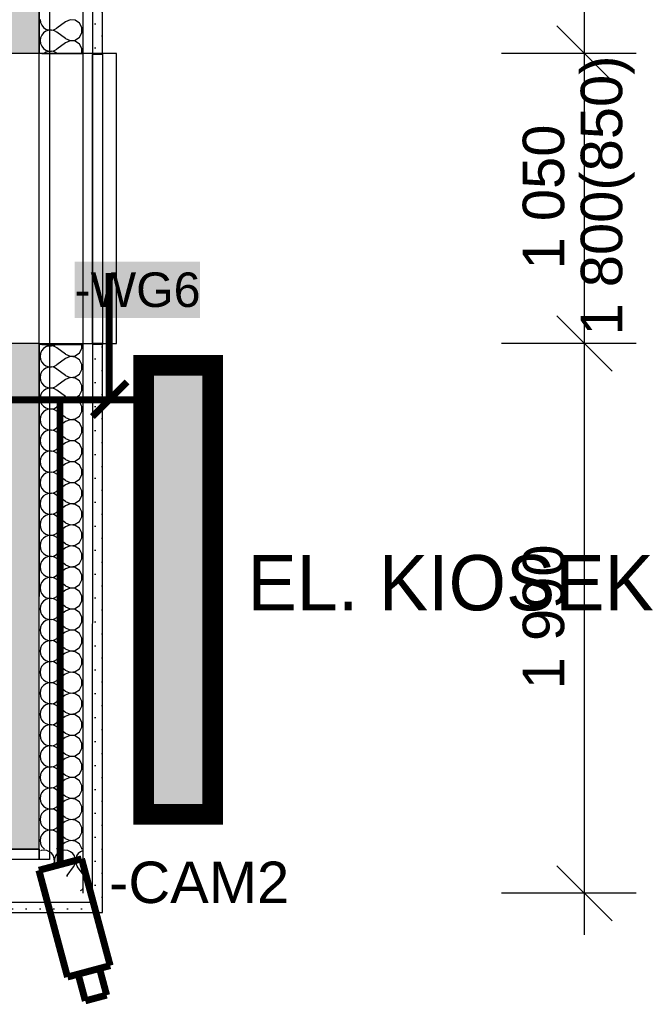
# Model space of a CAD drawing. Extents: x -12025 to 39812, y -28775 to 12.
# Tile 70 of 90: x 31927 to 34158, y -21563 to -17999. Entities that reach past the tile are written whole.
import ezdxf

# ---------------------------------------------------------------- set-up
doc = ezdxf.new("R2010")
doc.units = 0
doc.header["$MEASUREMENT"] = 0
doc.linetypes.add('Telekomunikacni vodic', pattern=[9.25, 3, -0.75, 3, -0.75, 0.125, -0.75, 0.125, -0.75])
for name, color, linetype in [('0 (Pozadí)', 254, 'Continuous'), ('OÚ Dukovany internet + tv + data', 192, 'Continuous'), ('OÚ Dukovany půdorys kóty 1NP', 7, 'Continuous'), ('OÚ Dukovany půdorys podklad 1NP', 7, 'Continuous'), ('OÚ Dukovany zásuvky', 92, 'Continuous'), ('Zakladni', 7, 'Continuous')]:
    doc.layers.add(name, color=color, linetype=linetype)
doc.styles.add('Arial', font='txt')
doc.styles.add('Arial_B', font='txt')
pattern_1 = [(0, (0, 0), (0, 86.60254), [0, -50]), (0, (25, 43.3), (0, 86.60254), [0, -50])]

# ---------------------------------------------------------------- blocks, each defined once
blk = doc.blocks.new('Videokamera (3)')
at = {"color": 0, "linetype": 'Continuous', "const_width": 25}
for points in [[(25.5, 213.9), (-129, 172.5)], [(129, -172.5), (25.5, 213.9)], [(-129, 172.5), (-25.5, -213.9)], [(-25.5, -213.9), (129, -172.5)], [(116.3, -279.4), (90.4, -182.8)], [(13.1, -203.5), (39, -300.1)], [(116.3, -279.4), (39, -300.1)]]:
    blk.add_lwpolyline(points, dxfattribs=at)
at = {"color": 0, "linetype": 'Continuous', "style": 'Arial'}
blk.add_text('-CAM2', height=150, dxfattribs=at).set_placement((125, 53.9))
blk = doc.blocks.new('(61)')
at = {"color": 7, "linetype": 'Continuous', "const_width": 75}
blk.add_lwpolyline([(0, 0), (250, 0), (250, -1625), (0, -1625)], close=True, dxfattribs=at)
at = {"layer": '0 (Pozadí)', "linetype": 'Continuous'}
blk.add_solid([(0, 0), (250, 0), (0, -1625), (250, -1625)], dxfattribs=at)
at = {"color": 7, "linetype": 'Continuous', "style": 'Arial'}
blk.add_text('EL. KIOSEK', height=200, dxfattribs=at).set_placement((375, -886.5))
blk = doc.blocks.new('(105)')
at = {"color": 7, "linetype": 'Continuous', "const_width": 25}
for points in [[(0, 0), (0, 460)], [(-60, -60), (65, 65)]]:
    blk.add_lwpolyline(points, dxfattribs=at)
at = {"layer": '0 (Pozadí)', "linetype": 'Continuous'}
blk.add_solid([(-125, 500), (329.3, 500), (-125, 296.5), (329.3, 296.5)], dxfattribs=at)
at = {"color": 7, "linetype": 'Continuous', "style": 'Arial_B'}
blk.add_text('-WG6', height=125, dxfattribs=at).set_placement((-125, 336.5))

msp = doc.modelspace()

# ---------------------------------------------------------------- hatches: boundary and pattern name
at = {"layer": 'OÚ Dukovany půdorys podklad 1NP', "linetype": 'Continuous'}
h = msp.add_hatch(dxfattribs=at)
h.set_pattern_fill('OMÍTKA_01', color=21, style=0, pattern_type=2)
h.set_pattern_definition(pattern_1)
edge = h.paths.add_edge_path()
edge.add_spline(control_points=[(32189.9, -16245.6), (32189.9, -16245.6), (32189.7, -18121.1), (32189.7, -18121.1)], knot_values=[0, 0, 0, 0, 1, 1, 1, 1], degree=3, periodic=0)
edge.add_spline(control_points=[(32189.7, -18121.1), (32189.7, -18121.1), (32226.2, -18121.1), (32226.2, -18121.1)], knot_values=[0, 0, 0, 0, 1, 1, 1, 1], degree=3, periodic=0)
edge.add_spline(control_points=[(32226.2, -18121.1), (32226.2, -18121.1), (32226.5, -16245.6), (32226.5, -16245.6)], knot_values=[0, 0, 0, 0, 1, 1, 1, 1], degree=3, periodic=0)
edge.add_spline(control_points=[(32226.5, -16245.6), (32226.5, -16245.6), (32189.9, -16245.6), (32189.9, -16245.6)], knot_values=[0, 0, 0, 0, 1, 1, 1, 1], degree=3, periodic=0)
edge.add_spline(control_points=[(32189.9, -16245.6), (32189.9, -16245.6), (32189.9, -16245.6), (32189.9, -16245.6)], knot_values=[0, 0, 0, 0, 1, 1, 1, 1], degree=3, periodic=0)
h = msp.add_hatch(dxfattribs=at)
h.set_pattern_fill('OMÍTKA_01', color=21, style=0, pattern_type=2)
h.set_pattern_definition(pattern_1)
edge = h.paths.add_edge_path()
edge.add_spline(control_points=[(32189.2, -21193.8), (32189.2, -21193.8), (32225.8, -21193.8), (32225.8, -21193.8)], knot_values=[0, 0, 0, 0, 1, 1, 1, 1], degree=3, periodic=0)
edge.add_spline(control_points=[(32225.8, -21193.8), (32225.8, -21193.8), (32226.1, -19174.5), (32226.1, -19174.5)], knot_values=[0, 0, 0, 0, 1, 1, 1, 1], degree=3, periodic=0)
edge.add_spline(control_points=[(32226.1, -19174.5), (32226.1, -19174.5), (32189.5, -19174.5), (32189.5, -19174.5)], knot_values=[0, 0, 0, 0, 1, 1, 1, 1], degree=3, periodic=0)
edge.add_spline(control_points=[(32189.5, -19174.5), (32189.5, -19174.5), (32189.2, -21193.8), (32189.2, -21193.8)], knot_values=[0, 0, 0, 0, 1, 1, 1, 1], degree=3, periodic=0)
edge.add_spline(control_points=[(32189.2, -21193.8), (32189.2, -21193.8), (32189.2, -21193.8), (32189.2, -21193.8)], knot_values=[0, 0, 0, 0, 1, 1, 1, 1], degree=3, periodic=0)
h = msp.add_hatch(dxfattribs=at)
h.set_pattern_fill('OMÍTKA_01', color=21, style=0, pattern_type=2)
h.set_pattern_definition(pattern_1)
edge = h.paths.add_edge_path()
edge.add_spline(control_points=[(30605.9, -21193.5), (30605.9, -21193.5), (30605.9, -21230.1), (30605.9, -21230.1)], knot_values=[0, 0, 0, 0, 1, 1, 1, 1], degree=3, periodic=0)
edge.add_spline(control_points=[(30605.9, -21230.1), (30605.9, -21230.1), (32189.2, -21230.3), (32189.2, -21230.3)], knot_values=[0, 0, 0, 0, 1, 1, 1, 1], degree=3, periodic=0)
edge.add_spline(control_points=[(32189.2, -21230.3), (32189.2, -21230.3), (32189.2, -21193.8), (32189.2, -21193.8)], knot_values=[0, 0, 0, 0, 1, 1, 1, 1], degree=3, periodic=0)
edge.add_spline(control_points=[(32189.2, -21193.8), (32189.2, -21193.8), (30605.9, -21193.5), (30605.9, -21193.5)], knot_values=[0, 0, 0, 0, 1, 1, 1, 1], degree=3, periodic=0)
edge.add_spline(control_points=[(30605.9, -21193.5), (30605.9, -21193.5), (30605.9, -21193.5), (30605.9, -21193.5)], knot_values=[0, 0, 0, 0, 1, 1, 1, 1], degree=3, periodic=0)
h = msp.add_hatch(dxfattribs=at)
h.set_pattern_fill('OMÍTKA_01', color=21, style=0, pattern_type=2)
h.set_pattern_definition(pattern_1)
edge = h.paths.add_edge_path()
edge.add_spline(control_points=[(32189.2, -21193.8), (32189.2, -21193.8), (32225.8, -21230.3), (32225.8, -21230.3)], knot_values=[0, 0, 0, 0, 1, 1, 1, 1], degree=3, periodic=0)
edge.add_spline(control_points=[(32225.8, -21230.3), (32225.8, -21230.3), (32225.8, -21193.8), (32225.8, -21193.8)], knot_values=[0, 0, 0, 0, 1, 1, 1, 1], degree=3, periodic=0)
edge.add_spline(control_points=[(32225.8, -21193.8), (32225.8, -21193.8), (32189.2, -21193.8), (32189.2, -21193.8)], knot_values=[0, 0, 0, 0, 1, 1, 1, 1], degree=3, periodic=0)
edge.add_spline(control_points=[(32189.2, -21193.8), (32189.2, -21193.8), (32189.2, -21193.8), (32189.2, -21193.8)], knot_values=[0, 0, 0, 0, 1, 1, 1, 1], degree=3, periodic=0)
h = msp.add_hatch(dxfattribs=at)
h.set_pattern_fill('OMÍTKA_01', color=21, style=0, pattern_type=2)
h.set_pattern_definition(pattern_1)
edge = h.paths.add_edge_path()
edge.add_spline(control_points=[(32189.2, -21230.3), (32189.2, -21230.3), (32225.8, -21230.3), (32225.8, -21230.3)], knot_values=[0, 0, 0, 0, 1, 1, 1, 1], degree=3, periodic=0)
edge.add_spline(control_points=[(32225.8, -21230.3), (32225.8, -21230.3), (32189.2, -21193.8), (32189.2, -21193.8)], knot_values=[0, 0, 0, 0, 1, 1, 1, 1], degree=3, periodic=0)
edge.add_spline(control_points=[(32189.2, -21193.8), (32189.2, -21193.8), (32189.2, -21230.3), (32189.2, -21230.3)], knot_values=[0, 0, 0, 0, 1, 1, 1, 1], degree=3, periodic=0)
edge.add_spline(control_points=[(32189.2, -21230.3), (32189.2, -21230.3), (32189.2, -21230.3), (32189.2, -21230.3)], knot_values=[0, 0, 0, 0, 1, 1, 1, 1], degree=3, periodic=0)

# ---------------------------------------------------------------- linework, layer by layer
at = {"layer": 'OÚ Dukovany internet + tv + data', "linetype": 'Telekomunikacni vodic', "ltscale": 100, "const_width": 25}
for points in [[(32073.2, -21056.8), (32072.3, -19375), (31375, -19375), (31375, -20375), (16750, -20375), (16750, -20250), (16822.2, -20250)], [(30697.2, -20125), (31375, -20125), (31375, -19375), (32375, -19375)]]:
    msp.add_lwpolyline(points, dxfattribs=at)
at = {"layer": 'OÚ Dukovany půdorys kóty 1NP', "color": 1, "linetype": 'Continuous'}
for p, q in [((33970.5, -18121.1), (33970.5, -16245.6)), ((33870.5, -18021.1), (34070.5, -18221.1)), ((33870.5, -18021.1), (34070.5, -18221.1)), ((34158, -18121.1), (33670.5, -18121.1)), ((34158, -18121.1), (33670.5, -18121.1)), ((33970.5, -19171.1), (33970.5, -18121.1)), ((33870.5, -19071.1), (34070.5, -19271.1)), ((33870.5, -19071.1), (34070.5, -19271.1)), ((34158, -19171.1), (33670.5, -19171.1)), ((34158, -19171.1), (33670.5, -19171.1)), ((33970.5, -21160.8), (33970.5, -19171.1)), ((33870.5, -21060.8), (34070.5, -21260.8)), ((34158, -21160.8), (33670.5, -21160.8)), ((33970.5, -21310.8), (33970.5, -21160.8))]:
    msp.add_line(p, q, dxfattribs=at)
at = {"layer": 'OÚ Dukovany půdorys podklad 1NP', "color": 8, "linetype": 'Continuous'}
for p, q in [((31997.2, -21038.3), (31997.2, -11920.5)), ((32034.5, -11920.5), (32034.5, -21038.3)), ((32034.5, -21038.3), (31997.2, -21038.3))]:
    msp.add_line(p, q, dxfattribs=at)
at = {"layer": 'OÚ Dukovany půdorys podklad 1NP', "color": 1, "linetype": 'Continuous'}
for p, q in [((31997, -16245.6), (31996.7, -18121.1)), ((32156.7, -18121.1), (32157, -16245.6)), ((32189.9, -16245.6), (32189.7, -18121.1)), ((32226.2, -18121.1), (32226.5, -16245.6)), ((31997.2, -18121.1), (31997.2, -17200.6)), ((31997.2, -18121.1), (31127.2, -18121.1)), ((31997.2, -18121.1), (31747.2, -18121.1)), ((31996.5, -19174.5), (31996.7, -18121.1)), ((32006.7, -18121.1), (31996.7, -18121.1)), ((32006.7, -18121.1), (31996.7, -18121.1)), ((32277.2, -18121.1), (31997.2, -18121.1)), ((31997.2, -19171.1), (31997.2, -18121.1)), ((32006.7, -18121.1), (32156.7, -18121.1)), ((32006.7, -18121.1), (32156.7, -18121.1)), ((32156.5, -19174.5), (32156.7, -18121.1)), ((32189.7, -18121.1), (32189.5, -19174.5)), ((32226.2, -18121.1), (32189.7, -18121.1)), ((32226.2, -18121.1), (32189.7, -18121.1)), ((32226.8, -18125), (32190.2, -18125)), ((32226.8, -18125), (32190.2, -18125)), ((32190.2, -19171.1), (32190.2, -18125)), ((32226.2, -18121.1), (32226.1, -19174.5)), ((32226.8, -19171.1), (32226.8, -18125)), ((32277.2, -19171.1), (32277.2, -18121.1)), ((31997.2, -19171.1), (31747.2, -19171.1)), ((31996.5, -19174.5), (31996.3, -21000.8)), ((32006.5, -19174.5), (31996.5, -19174.5)), ((32006.5, -19174.5), (31996.5, -19174.5)), ((31997.2, -19171.1), (32277.2, -19171.1)), ((32006.5, -19174.5), (32156.5, -19174.5)), ((32006.5, -19174.5), (32156.5, -19174.5)), ((32156.3, -21000.8), (32156.5, -19174.5)), ((32189.5, -19174.5), (32189.2, -21193.8)), ((32226.1, -19174.5), (32189.5, -19174.5)), ((32226.1, -19174.5), (32189.5, -19174.5)), ((32226.8, -19171.1), (32190.2, -19171.1)), ((32226.8, -19171.1), (32190.2, -19171.1)), ((32225.8, -21193.8), (32226.1, -19174.5)), ((32156.3, -21160.8), (32156.3, -21000.8)), ((32189.2, -21193.8), (30605.9, -21193.5)), ((32225.8, -21230.3), (32225.8, -21193.8)), ((30605.9, -21230.1), (32225.8, -21230.3))]:
    msp.add_line(p, q, dxfattribs=at)
at = {"layer": 'OÚ Dukovany půdorys podklad 1NP', "color": 21, "linetype": 'Continuous'}
for p, q in [((32000.5, -17998.4), (32002, -18008.8)), ((32002, -18008.8), (32006.2, -18018.4)), ((32006.2, -18018.4), (32012.9, -18026.5)), ((32012.9, -18026.5), (32021.6, -18032.4)), ((32021.6, -18032.4), (32031.5, -18035.8)), ((32042, -18036.3), (32052.3, -18033.9)), ((32052.3, -18033.9), (32061.5, -18028.8)), ((32091.9, -18006), (32061.5, -18028.8)), ((32109.1, -17998.8), (32091.9, -18006)), ((32127.5, -18000.6), (32109.1, -17998.8)), ((32143, -18010.8), (32127.5, -18000.6)), ((32151.8, -18027.2), (32143, -18010.8)), ((32151.7, -18045.8), (32151.8, -18027.2)), ((32002, -18064.1), (32000.5, -18074.5)), ((32006.2, -18054.5), (32002, -18064.1)), ((32012.9, -18046.4), (32006.2, -18054.5)), ((32021.6, -18040.5), (32012.9, -18046.4)), ((32031.5, -18037.1), (32021.6, -18040.5)), ((32031.5, -18035.8), (32042, -18036.3)), ((32042, -18036.6), (32031.5, -18037.1)), ((32052.3, -18039), (32042, -18036.6)), ((32061.5, -18044.1), (32052.3, -18039)), ((32091.9, -18066.9), (32061.5, -18044.1)), ((32091.9, -18066.9), (32109, -18074.1)), ((32127.5, -18072.4), (32143, -18062.1)), ((32143, -18062.1), (32151.7, -18045.8)), ((32000.5, -18074.5), (32002, -18085)), ((32002, -18085), (32006.2, -18094.6)), ((32006.2, -18094.6), (32012.9, -18102.7)), ((32012.9, -18102.7), (32021.6, -18108.6)), ((32052.3, -18110.1), (32061.5, -18105)), ((32091.9, -18082.2), (32061.5, -18105)), ((32109, -18075), (32091.9, -18082.2)), ((32109, -18074.1), (32127.5, -18072.4)), ((32127.5, -18076.8), (32109, -18075)), ((32143, -18087), (32127.5, -18076.8)), ((32151.7, -18103.4), (32143, -18087)), ((32151.7, -18121.1), (32151.7, -18103.4)), ((32021.6, -18116.7), (32015.2, -18121.1)), ((32021.6, -18108.6), (32031.5, -18112)), ((32031.5, -18113.3), (32021.6, -18116.7)), ((32031.5, -18112), (32042, -18112.5)), ((32042, -18112.8), (32031.5, -18113.3)), ((32042, -18112.5), (32052.3, -18110.1)), ((32052.3, -18115.2), (32042, -18112.8)), ((32061.5, -18120.3), (32052.3, -18115.2)), ((32062.5, -18121.1), (32061.5, -18120.3)), ((32020.3, -19174.5), (32021.4, -19175.3)), ((32052.1, -19176.8), (32056.2, -19174.5)), ((32151.6, -19188.6), (32151.6, -19174.5)), ((32001.8, -19207), (32000.4, -19217.4)), ((32006, -19197.4), (32001.8, -19207)), ((32012.8, -19189.3), (32006, -19197.4)), ((32021.4, -19183.3), (32012.8, -19189.3)), ((32021.4, -19175.3), (32031.4, -19178.7)), ((32031.4, -19180), (32021.4, -19183.3)), ((32031.4, -19178.7), (32041.9, -19179.2)), ((32041.9, -19179.5), (32031.4, -19180)), ((32041.9, -19179.2), (32052.1, -19176.8)), ((32052.1, -19181.8), (32041.9, -19179.5)), ((32061.3, -19186.9), (32052.1, -19181.8)), ((32091.8, -19209.8), (32061.3, -19186.9)), ((32091.8, -19209.8), (32108.9, -19217)), ((32127.4, -19215.2), (32142.8, -19205)), ((32142.8, -19205), (32151.6, -19188.6)), ((32000.4, -19217.4), (32001.8, -19227.8)), ((32001.8, -19227.8), (32006, -19237.4)), ((32006, -19237.4), (32012.7, -19245.5)), ((32012.7, -19245.5), (32021.4, -19251.5)), ((32091.8, -19225), (32061.3, -19247.9)), ((32108.9, -19217.9), (32091.8, -19225)), ((32108.9, -19217), (32127.4, -19215.2)), ((32127.4, -19219.6), (32108.9, -19217.9)), ((32142.8, -19229.9), (32127.4, -19219.6)), ((32151.6, -19246.2), (32142.8, -19229.9)), ((32006, -19273.6), (32001.8, -19283.2)), ((32012.7, -19265.5), (32006, -19273.6)), ((32021.4, -19259.5), (32012.7, -19265.5)), ((32021.4, -19251.5), (32031.4, -19254.8)), ((32031.4, -19256.2), (32021.4, -19259.5)), ((32031.4, -19254.8), (32041.9, -19255.4)), ((32041.9, -19255.7), (32031.4, -19256.2)), ((32041.9, -19255.4), (32052.1, -19253)), ((32052.1, -19258), (32041.9, -19255.7)), ((32052.1, -19253), (32061.3, -19247.9)), ((32061.3, -19263.1), (32052.1, -19258)), ((32091.8, -19286), (32061.3, -19263.1)), ((32127.4, -19291.4), (32142.8, -19281.2)), ((32142.8, -19281.2), (32151.6, -19264.8)), ((32151.6, -19264.8), (32151.6, -19246.2)), ((32001.8, -19283.2), (32000.3, -19293.6)), ((32000.3, -19293.6), (32001.8, -19304)), ((32001.8, -19304), (32006, -19313.6)), ((32006, -19313.6), (32012.7, -19321.7)), ((32091.8, -19301.2), (32061.3, -19324.1)), ((32091.8, -19286), (32108.9, -19293.2)), ((32108.9, -19294), (32091.8, -19301.2)), ((32108.9, -19293.2), (32127.4, -19291.4)), ((32127.4, -19295.8), (32108.9, -19294)), ((32142.8, -19306.1), (32127.4, -19295.8)), ((32151.6, -19322.4), (32142.8, -19306.1)), ((32006, -19349.8), (32001.8, -19359.4)), ((32012.7, -19341.7), (32006, -19349.8)), ((32012.7, -19321.7), (32021.4, -19327.7)), ((32021.4, -19335.7), (32012.7, -19341.7)), ((32021.4, -19327.7), (32031.4, -19331)), ((32031.4, -19332.4), (32021.4, -19335.7)), ((32031.4, -19331), (32041.9, -19331.5)), ((32041.9, -19331.9), (32031.4, -19332.4)), ((32041.9, -19331.5), (32052.1, -19329.2)), ((32052.1, -19334.2), (32041.9, -19331.9)), ((32052.1, -19329.2), (32061.3, -19324.1)), ((32061.3, -19339.3), (32052.1, -19334.2)), ((32091.8, -19362.2), (32061.3, -19339.3)), ((32142.8, -19357.3), (32151.6, -19341)), ((32151.6, -19341), (32151.6, -19322.4)), ((32001.8, -19359.4), (32000.3, -19369.8)), ((32000.3, -19369.8), (32001.8, -19380.2)), ((32001.8, -19380.2), (32006, -19389.8)), ((32091.8, -19377.4), (32061.3, -19400.3)), ((32091.8, -19362.2), (32108.9, -19369.4)), ((32108.9, -19370.2), (32091.8, -19377.4)), ((32108.9, -19369.4), (32127.3, -19367.6)), ((32127.3, -19372), (32108.9, -19370.2)), ((32127.3, -19367.6), (32142.8, -19357.3)), ((32142.8, -19382.3), (32127.3, -19372)), ((32151.6, -19398.6), (32142.8, -19382.3)), ((32006, -19389.8), (32012.7, -19397.9)), ((32012.7, -19417.9), (32006, -19425.9)), ((32012.7, -19397.9), (32021.4, -19403.9)), ((32021.4, -19411.9), (32012.7, -19417.9)), ((32021.4, -19403.9), (32031.3, -19407.2)), ((32031.3, -19408.5), (32021.4, -19411.9)), ((32031.3, -19407.2), (32041.8, -19407.7)), ((32041.8, -19408), (32031.3, -19408.5)), ((32041.8, -19407.7), (32052.1, -19405.4)), ((32052.1, -19410.4), (32041.8, -19408)), ((32052.1, -19405.4), (32061.3, -19400.3)), ((32061.3, -19415.5), (32052.1, -19410.4)), ((32091.7, -19438.4), (32061.3, -19415.5)), ((32142.8, -19433.5), (32151.6, -19417.2)), ((32151.6, -19417.2), (32151.6, -19398.6)), ((32001.8, -19435.6), (32000.3, -19446)), ((32000.3, -19446), (32001.8, -19456.4)), ((32006, -19425.9), (32001.8, -19435.6)), ((32001.8, -19456.4), (32006, -19466)), ((32091.7, -19453.6), (32061.3, -19476.5)), ((32091.7, -19438.4), (32108.9, -19445.6)), ((32108.9, -19446.4), (32091.7, -19453.6)), ((32108.9, -19445.6), (32127.3, -19443.8)), ((32127.3, -19448.2), (32108.9, -19446.4)), ((32127.3, -19443.8), (32142.8, -19433.5)), ((32142.8, -19458.5), (32127.3, -19448.2)), ((32151.5, -19474.8), (32142.8, -19458.5)), ((32006, -19466), (32012.7, -19474.1)), ((32012.7, -19494), (32006, -19502.1)), ((32012.7, -19474.1), (32021.4, -19480.1)), ((32021.4, -19488.1), (32012.7, -19494)), ((32021.4, -19480.1), (32031.3, -19483.4)), ((32031.3, -19484.7), (32021.4, -19488.1)), ((32031.3, -19483.4), (32041.8, -19483.9)), ((32041.8, -19484.2), (32031.3, -19484.7)), ((32041.8, -19483.9), (32052.1, -19481.5)), ((32052.1, -19486.6), (32041.8, -19484.2)), ((32052.1, -19481.5), (32061.3, -19476.5)), ((32061.3, -19491.7), (32052.1, -19486.6)), ((32091.7, -19514.6), (32061.3, -19491.7)), ((32142.8, -19509.7), (32151.5, -19493.4)), ((32151.5, -19493.4), (32151.5, -19474.8)), ((32001.8, -19511.8), (32000.3, -19522.2)), ((32000.3, -19522.2), (32001.8, -19532.6)), ((32006, -19502.1), (32001.8, -19511.8)), ((32091.7, -19529.8), (32061.3, -19552.7)), ((32091.7, -19514.6), (32108.8, -19521.7)), ((32108.8, -19522.6), (32091.7, -19529.8)), ((32108.8, -19521.7), (32127.3, -19520)), ((32127.3, -19524.4), (32108.8, -19522.6)), ((32127.3, -19520), (32142.8, -19509.7)), ((32142.8, -19534.6), (32127.3, -19524.4)), ((32001.8, -19532.6), (32006, -19542.2)), ((32006, -19542.2), (32012.7, -19550.3)), ((32012.7, -19550.3), (32021.4, -19556.2)), ((32021.4, -19564.3), (32012.7, -19570.2)), ((32021.4, -19556.2), (32031.3, -19559.6)), ((32031.3, -19560.9), (32021.4, -19564.3)), ((32031.3, -19559.6), (32041.8, -19560.1)), ((32041.8, -19560.4), (32031.3, -19560.9)), ((32041.8, -19560.1), (32052.1, -19557.7)), ((32052.1, -19562.8), (32041.8, -19560.4)), ((32052.1, -19557.7), (32061.3, -19552.7)), ((32061.3, -19567.9), (32052.1, -19562.8)), ((32151.5, -19551), (32142.8, -19534.6)), ((32151.5, -19569.6), (32151.5, -19551)), ((32001.7, -19587.9), (32000.3, -19598.4)), ((32000.3, -19598.4), (32001.7, -19608.8)), ((32006, -19578.3), (32001.7, -19587.9)), ((32012.7, -19570.2), (32006, -19578.3)), ((32091.7, -19590.8), (32061.3, -19567.9)), ((32091.7, -19590.8), (32108.8, -19597.9)), ((32108.8, -19598.8), (32091.7, -19606)), ((32108.8, -19597.9), (32127.3, -19596.2)), ((32127.3, -19600.6), (32108.8, -19598.8)), ((32127.3, -19596.2), (32142.8, -19585.9)), ((32142.8, -19610.8), (32127.3, -19600.6)), ((32142.8, -19585.9), (32151.5, -19569.6)), ((32001.7, -19608.8), (32006, -19618.4)), ((32006, -19618.4), (32012.7, -19626.5)), ((32012.7, -19626.5), (32021.4, -19632.4)), ((32021.4, -19632.4), (32031.3, -19635.8)), ((32031.3, -19637.1), (32021.4, -19640.5)), ((32031.3, -19635.8), (32041.8, -19636.3)), ((32041.8, -19636.6), (32031.3, -19637.1)), ((32041.8, -19636.3), (32052, -19633.9)), ((32052, -19639), (32041.8, -19636.6)), ((32052, -19633.9), (32061.2, -19628.8)), ((32091.7, -19606), (32061.2, -19628.8)), ((32151.5, -19627.2), (32142.8, -19610.8)), ((32151.5, -19645.8), (32151.5, -19627.2)), ((32001.7, -19664.1), (32000.3, -19674.5)), ((32006, -19654.5), (32001.7, -19664.1)), ((32012.7, -19646.4), (32006, -19654.5)), ((32021.4, -19640.5), (32012.7, -19646.4)), ((32061.2, -19644.1), (32052, -19639)), ((32091.7, -19666.9), (32061.2, -19644.1)), ((32091.7, -19666.9), (32108.8, -19674.1)), ((32108.8, -19674.1), (32127.3, -19672.4)), ((32127.3, -19672.4), (32142.8, -19662.1)), ((32142.8, -19662.1), (32151.5, -19645.8)), ((32000.3, -19674.5), (32001.7, -19685)), ((32001.7, -19685), (32006, -19694.6)), ((32006, -19694.6), (32012.7, -19702.7)), ((32012.7, -19702.7), (32021.3, -19708.6)), ((32021.3, -19708.6), (32031.3, -19712)), ((32052, -19710.1), (32061.2, -19705)), ((32091.7, -19682.2), (32061.2, -19705)), ((32108.8, -19675), (32091.7, -19682.2)), ((32127.3, -19676.8), (32108.8, -19675)), ((32142.8, -19687), (32127.3, -19676.8)), ((32151.5, -19703.4), (32142.8, -19687)), ((32151.5, -19721.9), (32151.5, -19703.4)), ((32001.7, -19740.3), (32000.3, -19750.7)), ((32006, -19730.7), (32001.7, -19740.3)), ((32012.7, -19722.6), (32006, -19730.7)), ((32021.3, -19716.7), (32012.7, -19722.6)), ((32031.3, -19713.3), (32021.3, -19716.7)), ((32031.3, -19712), (32041.8, -19712.5)), ((32041.8, -19712.8), (32031.3, -19713.3)), ((32041.8, -19712.5), (32052, -19710.1)), ((32052, -19715.2), (32041.8, -19712.8)), ((32061.2, -19720.3), (32052, -19715.2)), ((32091.7, -19743.1), (32061.2, -19720.3)), ((32091.7, -19743.1), (32108.8, -19750.3)), ((32127.3, -19748.6), (32142.7, -19738.3)), ((32142.7, -19738.3), (32151.5, -19721.9)), ((32000.3, -19750.7), (32001.7, -19761.1)), ((32001.7, -19761.1), (32006, -19770.8)), ((32006, -19770.8), (32012.7, -19778.9)), ((32012.7, -19778.9), (32021.3, -19784.8)), ((32091.7, -19758.4), (32061.2, -19781.2)), ((32108.8, -19751.2), (32091.7, -19758.4)), ((32108.8, -19750.3), (32127.3, -19748.6)), ((32127.3, -19752.9), (32108.8, -19751.2)), ((32142.7, -19763.2), (32127.3, -19752.9)), ((32151.5, -19779.6), (32142.7, -19763.2)), ((32151.5, -19798.1), (32151.5, -19779.6)), ((32006, -19806.9), (32001.7, -19816.5)), ((32012.7, -19798.8), (32006, -19806.9)), ((32021.3, -19792.9), (32012.7, -19798.8)), ((32021.3, -19784.8), (32031.3, -19788.2)), ((32031.3, -19789.5), (32021.3, -19792.9)), ((32031.3, -19788.2), (32041.8, -19788.7)), ((32041.8, -19789), (32031.3, -19789.5)), ((32041.8, -19788.7), (32052, -19786.3)), ((32052, -19791.4), (32041.8, -19789)), ((32052, -19786.3), (32061.2, -19781.2)), ((32061.2, -19796.5), (32052, -19791.4)), ((32091.7, -19819.3), (32061.2, -19796.5)), ((32127.3, -19824.8), (32142.7, -19814.5)), ((32142.7, -19814.5), (32151.5, -19798.1)), ((32001.7, -19816.5), (32000.3, -19826.9)), ((32000.3, -19826.9), (32001.7, -19837.3)), ((32001.7, -19837.3), (32006, -19847)), ((32006, -19847), (32012.7, -19855.1)), ((32091.7, -19834.6), (32061.2, -19857.4)), ((32091.7, -19819.3), (32108.8, -19826.5)), ((32108.8, -19827.4), (32091.7, -19834.6)), ((32108.8, -19826.5), (32127.3, -19824.8)), ((32127.3, -19829.1), (32108.8, -19827.4)), ((32142.7, -19839.4), (32127.3, -19829.1)), ((32151.5, -19855.8), (32142.7, -19839.4)), ((32005.9, -19883.1), (32001.7, -19892.7)), ((32012.7, -19875), (32005.9, -19883.1)), ((32012.7, -19855.1), (32021.3, -19861)), ((32021.3, -19869), (32012.7, -19875)), ((32021.3, -19861), (32031.3, -19864.4)), ((32031.3, -19865.7), (32021.3, -19869)), ((32031.3, -19864.4), (32041.8, -19864.9)), ((32041.8, -19865.2), (32031.3, -19865.7)), ((32041.8, -19864.9), (32052, -19862.5)), ((32052, -19867.6), (32041.8, -19865.2)), ((32052, -19862.5), (32061.2, -19857.4)), ((32061.2, -19872.7), (32052, -19867.6)), ((32091.7, -19895.5), (32061.2, -19872.7)), ((32142.7, -19890.7), (32151.5, -19874.3)), ((32151.5, -19874.3), (32151.5, -19855.8)), ((32001.7, -19892.7), (32000.3, -19903.1)), ((32000.3, -19903.1), (32001.7, -19913.5)), ((32001.7, -19913.5), (32005.9, -19923.1)), ((32091.7, -19910.8), (32061.2, -19933.6)), ((32091.7, -19895.5), (32108.8, -19902.7)), ((32108.8, -19903.6), (32091.7, -19910.8)), ((32108.8, -19902.7), (32127.3, -19900.9)), ((32127.3, -19905.3), (32108.8, -19903.6)), ((32127.3, -19900.9), (32142.7, -19890.7)), ((32142.7, -19915.6), (32127.3, -19905.3)), ((32151.5, -19932), (32142.7, -19915.6)), ((32005.9, -19923.1), (32012.6, -19931.2)), ((32012.6, -19951.2), (32005.9, -19959.3)), ((32012.6, -19931.2), (32021.3, -19937.2)), ((32021.3, -19945.2), (32012.6, -19951.2)), ((32021.3, -19937.2), (32031.3, -19940.6)), ((32031.3, -19941.9), (32021.3, -19945.2)), ((32031.3, -19940.6), (32041.8, -19941.1)), ((32041.8, -19941.4), (32031.3, -19941.9)), ((32041.8, -19941.1), (32052, -19938.7)), ((32052, -19943.8), (32041.8, -19941.4)), ((32052, -19938.7), (32061.2, -19933.6)), ((32061.2, -19948.8), (32052, -19943.8)), ((32091.7, -19971.7), (32061.2, -19948.8)), ((32142.7, -19966.9), (32151.5, -19950.5)), ((32151.5, -19950.5), (32151.5, -19932)), ((32001.7, -19968.9), (32000.2, -19979.3)), ((32000.2, -19979.3), (32001.7, -19989.7)), ((32005.9, -19959.3), (32001.7, -19968.9)), ((32001.7, -19989.7), (32005.9, -19999.3)), ((32091.7, -19986.9), (32061.2, -20009.8)), ((32091.7, -19971.7), (32108.8, -19978.9)), ((32108.8, -19979.8), (32091.7, -19986.9)), ((32108.8, -19978.9), (32127.3, -19977.1)), ((32127.3, -19981.5), (32108.8, -19979.8)), ((32127.3, -19977.1), (32142.7, -19966.9)), ((32142.7, -19991.8), (32127.3, -19981.5)), ((32151.5, -20008.1), (32142.7, -19991.8)), ((32005.9, -19999.3), (32012.6, -20007.4)), ((32012.6, -20027.4), (32005.9, -20035.5)), ((32012.6, -20007.4), (32021.3, -20013.4)), ((32021.3, -20021.4), (32012.6, -20027.4)), ((32021.3, -20013.4), (32031.3, -20016.7)), ((32031.3, -20018.1), (32021.3, -20021.4)), ((32031.3, -20016.7), (32041.8, -20017.3)), ((32041.8, -20017.6), (32031.3, -20018.1)), ((32041.8, -20017.3), (32052, -20014.9)), ((32052, -20019.9), (32041.8, -20017.6)), ((32052, -20014.9), (32061.2, -20009.8)), ((32061.2, -20025), (32052, -20019.9)), ((32091.7, -20047.9), (32061.2, -20025)), ((32142.7, -20043.1), (32151.5, -20026.7)), ((32151.5, -20026.7), (32151.5, -20008.1)), ((32001.7, -20045.1), (32000.2, -20055.5)), ((32000.2, -20055.5), (32001.7, -20065.9)), ((32005.9, -20035.5), (32001.7, -20045.1)), ((32091.7, -20063.1), (32061.2, -20086)), ((32091.7, -20047.9), (32108.8, -20055.1)), ((32108.8, -20056), (32091.7, -20063.1)), ((32108.8, -20055.1), (32127.2, -20053.3)), ((32127.2, -20057.7), (32108.8, -20056)), ((32127.2, -20053.3), (32142.7, -20043.1)), ((32142.7, -20068), (32127.2, -20057.7)), ((32001.7, -20065.9), (32005.9, -20075.5)), ((32005.9, -20075.5), (32012.6, -20083.6)), ((32012.6, -20083.6), (32021.3, -20089.6)), ((32021.3, -20097.6), (32012.6, -20103.6)), ((32021.3, -20089.6), (32031.2, -20092.9)), ((32031.2, -20094.3), (32021.3, -20097.6)), ((32031.2, -20092.9), (32041.7, -20093.4)), ((32041.7, -20093.8), (32031.2, -20094.3)), ((32041.7, -20093.4), (32052, -20091.1)), ((32052, -20096.1), (32041.7, -20093.8)), ((32052, -20091.1), (32061.2, -20086)), ((32061.2, -20101.2), (32052, -20096.1)), ((32091.7, -20124.1), (32061.2, -20101.2)), ((32151.5, -20084.3), (32142.7, -20068)), ((32151.5, -20102.9), (32151.5, -20084.3)), ((32001.7, -20121.3), (32000.2, -20131.7)), ((32000.2, -20131.7), (32001.7, -20142.1)), ((32005.9, -20111.7), (32001.7, -20121.3)), ((32012.6, -20103.6), (32005.9, -20111.7)), ((32091.7, -20124.1), (32108.8, -20131.3)), ((32108.8, -20132.1), (32091.7, -20139.3)), ((32108.8, -20131.3), (32127.2, -20129.5)), ((32127.2, -20133.9), (32108.8, -20132.1)), ((32127.2, -20129.5), (32142.7, -20119.2)), ((32142.7, -20144.2), (32127.2, -20133.9)), ((32142.7, -20119.2), (32151.5, -20102.9)), ((32001.7, -20142.1), (32005.9, -20151.7)), ((32005.9, -20151.7), (32012.6, -20159.8)), ((32012.6, -20159.8), (32021.3, -20165.8)), ((32021.3, -20165.8), (32031.2, -20169.1)), ((32031.2, -20170.5), (32021.3, -20173.8)), ((32031.2, -20169.1), (32041.7, -20169.6)), ((32041.7, -20169.9), (32031.2, -20170.5)), ((32041.7, -20169.6), (32052, -20167.3)), ((32052, -20172.3), (32041.7, -20169.9)), ((32052, -20167.3), (32061.2, -20162.2)), ((32061.2, -20177.4), (32052, -20172.3)), ((32091.7, -20139.3), (32061.2, -20162.2)), ((32151.5, -20160.5), (32142.7, -20144.2)), ((32151.5, -20179.1), (32151.5, -20160.5)), ((32001.7, -20197.5), (32000.2, -20207.9)), ((32000.2, -20207.9), (32001.7, -20218.3)), ((32005.9, -20187.9), (32001.7, -20197.5)), ((32012.6, -20179.8), (32005.9, -20187.9)), ((32021.3, -20173.8), (32012.6, -20179.8)), ((32091.6, -20200.3), (32061.2, -20177.4)), ((32091.6, -20200.3), (32108.8, -20207.5)), ((32108.8, -20207.5), (32127.2, -20205.7)), ((32127.2, -20205.7), (32142.7, -20195.4)), ((32142.7, -20195.4), (32151.5, -20179.1)), ((32001.7, -20218.3), (32005.9, -20227.9)), ((32005.9, -20227.9), (32012.6, -20236)), ((32012.6, -20236), (32021.3, -20242)), ((32021.3, -20242), (32031.2, -20245.3)), ((32041.7, -20245.8), (32052, -20243.5)), ((32052, -20243.5), (32061.2, -20238.4)), ((32091.6, -20215.5), (32061.2, -20238.4)), ((32108.8, -20208.3), (32091.6, -20215.5)), ((32127.2, -20210.1), (32108.8, -20208.3)), ((32142.7, -20220.4), (32127.2, -20210.1)), ((32151.4, -20236.7), (32142.7, -20220.4)), ((32151.4, -20255.3), (32151.4, -20236.7)), ((32001.7, -20273.7), (32000.2, -20284.1)), ((32005.9, -20264), (32001.7, -20273.7)), ((32012.6, -20256), (32005.9, -20264)), ((32021.3, -20250), (32012.6, -20256)), ((32031.2, -20246.6), (32021.3, -20250)), ((32031.2, -20245.3), (32041.7, -20245.8)), ((32041.7, -20246.1), (32031.2, -20246.6)), ((32052, -20248.5), (32041.7, -20246.1)), ((32061.2, -20253.6), (32052, -20248.5)), ((32091.6, -20276.5), (32061.2, -20253.6)), ((32091.6, -20276.5), (32108.7, -20283.7)), ((32127.2, -20281.9), (32142.7, -20271.6)), ((32142.7, -20271.6), (32151.4, -20255.3)), ((32000.2, -20284.1), (32001.7, -20294.5)), ((32001.7, -20294.5), (32005.9, -20304.1)), ((32005.9, -20304.1), (32012.6, -20312.2)), ((32012.6, -20312.2), (32021.3, -20318.1)), ((32052, -20319.6), (32061.2, -20314.6)), ((32091.6, -20291.7), (32061.2, -20314.6)), ((32108.7, -20284.5), (32091.6, -20291.7)), ((32108.7, -20283.7), (32127.2, -20281.9)), ((32127.2, -20286.3), (32108.7, -20284.5)), ((32142.7, -20296.6), (32127.2, -20286.3)), ((32151.4, -20312.9), (32142.7, -20296.6)), ((32151.4, -20331.5), (32151.4, -20312.9)), ((32001.6, -20349.9), (32000.2, -20360.3)), ((32005.9, -20340.2), (32001.6, -20349.9)), ((32012.6, -20332.1), (32005.9, -20340.2)), ((32021.3, -20326.2), (32012.6, -20332.1)), ((32021.3, -20318.1), (32031.2, -20321.5)), ((32031.2, -20322.8), (32021.3, -20326.2)), ((32031.2, -20321.5), (32041.7, -20322)), ((32041.7, -20322.3), (32031.2, -20322.8)), ((32041.7, -20322), (32052, -20319.6)), ((32052, -20324.7), (32041.7, -20322.3)), ((32061.1, -20329.8), (32052, -20324.7)), ((32091.6, -20352.7), (32061.1, -20329.8)), ((32127.2, -20358.1), (32142.7, -20347.8)), ((32142.7, -20347.8), (32151.4, -20331.5)), ((32000.2, -20360.3), (32001.6, -20370.7)), ((32001.6, -20370.7), (32005.9, -20380.3)), ((32005.9, -20380.3), (32012.6, -20388.4)), ((32091.6, -20367.9), (32061.1, -20390.7)), ((32091.6, -20352.7), (32108.7, -20359.8)), ((32108.7, -20360.7), (32091.6, -20367.9)), ((32108.7, -20359.8), (32127.2, -20358.1)), ((32127.2, -20362.5), (32108.7, -20360.7)), ((32142.7, -20372.7), (32127.2, -20362.5)), ((32151.4, -20389.1), (32142.7, -20372.7)), ((32005.9, -20416.4), (32001.6, -20426)), ((32012.6, -20408.3), (32005.9, -20416.4)), ((32012.6, -20388.4), (32021.2, -20394.3)), ((32021.2, -20402.4), (32012.6, -20408.3)), ((32021.2, -20394.3), (32031.2, -20397.7)), ((32031.2, -20399), (32021.2, -20402.4)), ((32031.2, -20397.7), (32041.7, -20398.2)), ((32041.7, -20398.5), (32031.2, -20399)), ((32041.7, -20398.2), (32051.9, -20395.8)), ((32051.9, -20400.9), (32041.7, -20398.5)), ((32051.9, -20395.8), (32061.1, -20390.7)), ((32061.1, -20406), (32051.9, -20400.9)), ((32091.6, -20428.8), (32061.1, -20406)), ((32142.6, -20424), (32151.4, -20407.7)), ((32151.4, -20407.7), (32151.4, -20389.1)), ((32001.6, -20426), (32000.2, -20436.5)), ((32000.2, -20436.5), (32001.6, -20446.9)), ((32001.6, -20446.9), (32005.9, -20456.5)), ((32005.9, -20456.5), (32012.6, -20464.6)), ((32091.6, -20444.1), (32061.1, -20466.9)), ((32091.6, -20428.8), (32108.7, -20436)), ((32108.7, -20436.9), (32091.6, -20444.1)), ((32108.7, -20436), (32127.2, -20434.3)), ((32127.2, -20438.7), (32108.7, -20436.9)), ((32127.2, -20434.3), (32142.6, -20424)), ((32142.6, -20448.9), (32127.2, -20438.7)), ((32151.4, -20465.3), (32142.6, -20448.9)), ((32005.9, -20492.6), (32001.6, -20502.2)), ((32012.6, -20484.5), (32005.9, -20492.6)), ((32012.6, -20464.6), (32021.2, -20470.5)), ((32021.2, -20478.6), (32012.6, -20484.5)), ((32021.2, -20470.5), (32031.2, -20473.9)), ((32031.2, -20475.2), (32021.2, -20478.6)), ((32031.2, -20473.9), (32041.7, -20474.4)), ((32041.7, -20474.7), (32031.2, -20475.2)), ((32041.7, -20474.4), (32051.9, -20472)), ((32051.9, -20477.1), (32041.7, -20474.7)), ((32051.9, -20472), (32061.1, -20466.9)), ((32061.1, -20482.2), (32051.9, -20477.1)), ((32091.6, -20505), (32061.1, -20482.2)), ((32142.6, -20500.2), (32151.4, -20483.8)), ((32151.4, -20483.8), (32151.4, -20465.3)), ((32001.6, -20502.2), (32000.2, -20512.6)), ((32000.2, -20512.6), (32001.6, -20523.1)), ((32001.6, -20523.1), (32005.9, -20532.7)), ((32091.6, -20520.3), (32061.1, -20543.1)), ((32091.6, -20505), (32108.7, -20512.2)), ((32108.7, -20513.1), (32091.6, -20520.3)), ((32108.7, -20512.2), (32127.2, -20510.5)), ((32127.2, -20514.8), (32108.7, -20513.1)), ((32127.2, -20510.5), (32142.6, -20500.2)), ((32142.6, -20525.1), (32127.2, -20514.8)), ((32151.4, -20541.5), (32142.6, -20525.1)), ((32005.9, -20532.7), (32012.6, -20540.8)), ((32012.6, -20560.7), (32005.9, -20568.8)), ((32012.6, -20540.8), (32021.2, -20546.7)), ((32021.2, -20554.8), (32012.6, -20560.7)), ((32021.2, -20546.7), (32031.2, -20550.1)), ((32031.2, -20551.4), (32021.2, -20554.8)), ((32031.2, -20550.1), (32041.7, -20550.6)), ((32041.7, -20550.9), (32031.2, -20551.4)), ((32041.7, -20550.6), (32051.9, -20548.2)), ((32051.9, -20553.3), (32041.7, -20550.9)), ((32051.9, -20548.2), (32061.1, -20543.1)), ((32061.1, -20558.4), (32051.9, -20553.3)), ((32091.6, -20581.2), (32061.1, -20558.4)), ((32142.6, -20576.4), (32151.4, -20560)), ((32151.4, -20560), (32151.4, -20541.5)), ((32001.6, -20578.4), (32000.2, -20588.8)), ((32000.2, -20588.8), (32001.6, -20599.2)), ((32005.9, -20568.8), (32001.6, -20578.4)), ((32001.6, -20599.2), (32005.8, -20608.9)), ((32091.6, -20596.5), (32061.1, -20619.3)), ((32091.6, -20581.2), (32108.7, -20588.4)), ((32108.7, -20589.3), (32091.6, -20596.5)), ((32108.7, -20588.4), (32127.2, -20586.7)), ((32127.2, -20591), (32108.7, -20589.3)), ((32127.2, -20586.7), (32142.6, -20576.4)), ((32142.6, -20601.3), (32127.2, -20591)), ((32005.8, -20608.9), (32012.6, -20617)), ((32021.2, -20631), (32012.5, -20636.9)), ((32012.6, -20617), (32021.2, -20622.9)), ((32021.2, -20622.9), (32031.2, -20626.3)), ((32031.2, -20627.6), (32021.2, -20631)), ((32031.2, -20626.3), (32041.7, -20626.8)), ((32041.7, -20627.1), (32031.2, -20627.6)), ((32041.7, -20626.8), (32051.9, -20624.4)), ((32051.9, -20629.5), (32041.7, -20627.1)), ((32051.9, -20624.4), (32061.1, -20619.3)), ((32061.1, -20634.6), (32051.9, -20629.5)), ((32091.6, -20657.4), (32061.1, -20634.6)), ((32151.4, -20617.7), (32142.6, -20601.3)), ((32151.4, -20636.2), (32151.4, -20617.7)), ((32001.6, -20654.6), (32000.1, -20665)), ((32000.1, -20665), (32001.6, -20675.4)), ((32005.8, -20645), (32001.6, -20654.6)), ((32012.5, -20636.9), (32005.8, -20645)), ((32091.6, -20657.4), (32108.7, -20664.6)), ((32108.7, -20665.5), (32091.6, -20672.7)), ((32108.7, -20664.6), (32127.2, -20662.9)), ((32127.2, -20667.2), (32108.7, -20665.5)), ((32127.2, -20662.9), (32142.6, -20652.6)), ((32142.6, -20677.5), (32127.2, -20667.2)), ((32142.6, -20652.6), (32151.4, -20636.2)), ((32001.6, -20675.4), (32005.8, -20685.1)), ((32005.8, -20685.1), (32012.5, -20693.1)), ((32012.5, -20693.1), (32021.2, -20699.1)), ((32021.2, -20699.1), (32031.2, -20702.5)), ((32031.2, -20703.8), (32021.2, -20707.1)), ((32031.2, -20702.5), (32041.7, -20703)), ((32041.7, -20703.3), (32031.2, -20703.8)), ((32041.7, -20703), (32051.9, -20700.6)), ((32051.9, -20705.7), (32041.7, -20703.3)), ((32051.9, -20700.6), (32061.1, -20695.5)), ((32061.1, -20710.7), (32051.9, -20705.7)), ((32091.6, -20672.7), (32061.1, -20695.5)), ((32151.4, -20693.9), (32142.6, -20677.5)), ((32151.4, -20712.4), (32151.4, -20693.9)), ((32001.6, -20730.8), (32000.1, -20741.2)), ((32000.1, -20741.2), (32001.6, -20751.6)), ((32005.8, -20721.2), (32001.6, -20730.8)), ((32012.5, -20713.1), (32005.8, -20721.2)), ((32021.2, -20707.1), (32012.5, -20713.1)), ((32091.6, -20733.6), (32061.1, -20710.7)), ((32091.6, -20733.6), (32108.7, -20740.8)), ((32108.7, -20741.7), (32091.6, -20748.8)), ((32108.7, -20740.8), (32127.2, -20739)), ((32127.2, -20743.4), (32108.7, -20741.7)), ((32127.2, -20739), (32142.6, -20728.8)), ((32142.6, -20728.8), (32151.4, -20712.4)), ((32001.6, -20751.6), (32005.8, -20761.2)), ((32005.8, -20761.2), (32012.5, -20769.3)), ((32012.5, -20769.3), (32021.2, -20775.3)), ((32021.2, -20775.3), (32031.2, -20778.7)), ((32041.6, -20779.2), (32051.9, -20776.8)), ((32051.9, -20776.8), (32061.1, -20771.7)), ((32091.6, -20748.8), (32061.1, -20771.7)), ((32142.6, -20753.7), (32127.2, -20743.4)), ((32151.4, -20770.1), (32142.6, -20753.7)), ((32151.4, -20788.6), (32151.4, -20770.1)), ((32001.6, -20807), (32000.1, -20817.4)), ((32005.8, -20797.4), (32001.6, -20807)), ((32012.5, -20789.3), (32005.8, -20797.4)), ((32021.2, -20783.3), (32012.5, -20789.3)), ((32031.2, -20780), (32021.2, -20783.3)), ((32031.2, -20778.7), (32041.6, -20779.2)), ((32041.6, -20779.5), (32031.2, -20780)), ((32051.9, -20781.8), (32041.6, -20779.5)), ((32061.1, -20786.9), (32051.9, -20781.8)), ((32091.6, -20809.8), (32061.1, -20786.9)), ((32091.6, -20809.8), (32108.7, -20817)), ((32127.1, -20815.2), (32142.6, -20805)), ((32142.6, -20805), (32151.4, -20788.6)), ((32000.1, -20817.4), (32001.6, -20827.8)), ((32001.6, -20827.8), (32005.8, -20837.4)), ((32005.8, -20837.4), (32012.5, -20845.5)), ((32012.5, -20845.5), (32021.2, -20851.5)), ((32051.9, -20853), (32061.1, -20847.9)), ((32091.6, -20825), (32061.1, -20847.9)), ((32108.7, -20817.9), (32091.6, -20825)), ((32108.7, -20817), (32127.1, -20815.2)), ((32127.1, -20819.6), (32108.7, -20817.9)), ((32142.6, -20829.9), (32127.1, -20819.6)), ((32151.4, -20846.2), (32142.6, -20829.9)), ((32151.4, -20864.8), (32151.4, -20846.2)), ((32001.6, -20883.2), (32000.1, -20893.6)), ((32005.8, -20873.6), (32001.6, -20883.2)), ((32012.5, -20865.5), (32005.8, -20873.6)), ((32021.2, -20859.5), (32012.5, -20865.5)), ((32021.2, -20851.5), (32031.1, -20854.8)), ((32031.1, -20856.2), (32021.2, -20859.5)), ((32031.1, -20854.8), (32041.6, -20855.4)), ((32041.6, -20855.7), (32031.1, -20856.2)), ((32041.6, -20855.4), (32051.9, -20853)), ((32051.9, -20858), (32041.6, -20855.7)), ((32061.1, -20863.1), (32051.9, -20858)), ((32091.5, -20886), (32061.1, -20863.1)), ((32127.1, -20891.4), (32142.6, -20881.2)), ((32142.6, -20881.2), (32151.4, -20864.8)), ((32000.1, -20893.6), (32001.6, -20904)), ((32001.6, -20904), (32005.8, -20913.6)), ((32005.8, -20913.6), (32012.5, -20921.7)), ((32091.5, -20901.2), (32061.1, -20924.1)), ((32091.5, -20886), (32108.7, -20893.2)), ((32108.7, -20894), (32091.5, -20901.2)), ((32108.7, -20893.2), (32127.1, -20891.4)), ((32127.1, -20895.8), (32108.7, -20894)), ((32142.6, -20906.1), (32127.1, -20895.8)), ((32151.3, -20922.4), (32142.6, -20906.1)), ((32005.8, -20949.8), (32001.6, -20959.4)), ((32012.5, -20941.7), (32005.8, -20949.8)), ((32012.5, -20921.7), (32021.2, -20927.7)), ((32021.2, -20935.7), (32012.5, -20941.7)), ((32021.2, -20927.7), (32031.1, -20931)), ((32031.1, -20932.4), (32021.2, -20935.7)), ((32031.1, -20931), (32041.6, -20931.5)), ((32041.6, -20931.9), (32031.1, -20932.4)), ((32041.6, -20931.5), (32051.9, -20929.2)), ((32051.9, -20934.2), (32041.6, -20931.9)), ((32051.9, -20929.2), (32061.1, -20924.1)), ((32061.1, -20939.3), (32051.9, -20934.2)), ((32091.5, -20962.2), (32061.1, -20939.3)), ((32142.6, -20957.3), (32151.3, -20941)), ((32151.3, -20941), (32151.3, -20922.4)), ((32001.6, -20959.4), (32000.1, -20969.8)), ((32000.1, -20969.8), (32001.6, -20980.2)), ((32001.6, -20980.2), (32005.8, -20989.8)), ((32005.8, -20989.8), (32012.5, -20997.9)), ((32091.5, -20977.4), (32061.1, -21000.3)), ((32091.5, -20962.2), (32108.6, -20969.4)), ((32108.6, -20970.2), (32091.5, -20977.4)), ((32108.6, -20969.4), (32127.1, -20967.6)), ((32127.1, -20972), (32108.6, -20970.2)), ((32127.1, -20967.6), (32142.6, -20957.3)), ((32142.6, -20982.3), (32127.1, -20972)), ((32151.3, -20998.6), (32142.6, -20982.3)), ((32003.8, -21006.1), (32002.2, -21006.8)), ((32014.2, -21004.6), (32003.8, -21006.1)), ((32012.5, -20997.9), (32016.7, -21000.8)), ((32024.6, -21006.1), (32014.2, -21004.6)), ((32034.3, -21010.3), (32024.6, -21006.1)), ((32042.3, -21017), (32034.3, -21010.3)), ((32048.3, -21025.7), (32042.3, -21017)), ((32051.7, -21035.6), (32048.3, -21025.7)), ((32056.3, -21025.7), (32053, -21035.6)), ((32062.3, -21017), (32056.3, -21025.7)), ((32060.1, -21000.8), (32061.1, -21000.3)), ((32070.4, -21010.3), (32062.3, -21017)), ((32080, -21006.1), (32070.4, -21010.3)), ((32090.4, -21004.6), (32080, -21006.1)), ((32100.8, -21006.1), (32090.4, -21004.6)), ((32110.4, -21010.3), (32100.8, -21006.1)), ((32118.5, -21017), (32110.4, -21010.3)), ((32124.5, -21025.7), (32118.5, -21017)), ((32127.8, -21035.7), (32124.5, -21025.7)), ((32132.5, -21025.7), (32129.2, -21035.7)), ((32138.5, -21017), (32132.5, -21025.7)), ((32146.6, -21010.3), (32138.5, -21017)), ((32156.2, -21006.1), (32146.6, -21010.3)), ((32151.3, -21000.8), (32151.3, -20998.6)), ((32156.3, -21006.1), (32156.2, -21006.1)), ((32050.2, -21054.7), (32052.2, -21046.1)), ((32052.2, -21046.1), (32051.7, -21035.6)), ((32053, -21035.6), (32052.5, -21046.1)), ((32052.5, -21046.1), (32054.8, -21056.4)), ((32054.8, -21056.4), (32058.6, -21063.1)), ((32120.9, -21065.6), (32126, -21056.4)), ((32126, -21056.4), (32128.4, -21046.2)), ((32128.4, -21046.2), (32127.8, -21035.7)), ((32129.2, -21035.7), (32128.7, -21046.2)), ((32128.7, -21046.2), (32131, -21056.4)), ((32131, -21056.4), (32136.1, -21065.6)), ((32098, -21096.1), (32096.1, -21100.6)), ((32098, -21096.1), (32120.9, -21065.6)), ((32156.3, -21092.5), (32136.1, -21065.6)), ((32146.6, -21151.2), (32154.1, -21147.1)), ((32154.1, -21147.1), (32156.3, -21143.9))]:
    msp.add_line(p, q, dxfattribs=at)
at = {"layer": 'OÚ Dukovany půdorys podklad 1NP', "color": 7, "linetype": 'Continuous'}
for p, q in [((31997.2, -19171.1), (31747.2, -19171.1)), ((31997.2, -21000.8), (31997.2, -19171.1)), ((31997.2, -21000.8), (31127.2, -21000.7))]:
    msp.add_line(p, q, dxfattribs=at)
at = {"layer": 'OÚ Dukovany půdorys podklad 1NP', "color": 8, "linetype": 'Continuous'}
msp.add_lwpolyline([(11837.4, -21001.1), (31997.2, -21001.1), (31997.2, -21038.3), (11837.4, -21038.3)], close=True, dxfattribs=at)
at = {"layer": 'OÚ Dukovany půdorys podklad 1NP', "color": 9, "linetype": 'Continuous'}
msp.add_solid([(31997.2, -17200.6), (31127.2, -17200.6), (31997.2, -18121.1), (31127.2, -18121.1)], dxfattribs=at)
at = {"layer": 'OÚ Dukovany půdorys podklad 1NP', "color": 254, "linetype": 'Continuous'}
for points in [[(31127.2, -20150.7), (31997.2, -20150.8), (31127.2, -19171.1), (31997.2, -19171.1)], [(31127.2, -21000.7), (31997.2, -21000.8), (31127.2, -20150.7)], [(31127.2, -20150.7), (31997.2, -21000.8), (31997.2, -20150.8)]]:
    msp.add_solid(points, dxfattribs=at)
at = {"layer": 'OÚ Dukovany zásuvky', "linetype": 'Continuous', "const_width": 25}
msp.add_lwpolyline([(24875, -20375), (31375, -20375), (31375, -19375), (32375, -19375)], dxfattribs=at)

# ---------------------------------------------------------------- block references
at = {"layer": 'OÚ Dukovany internet + tv + data', "linetype": 'Continuous'}
msp.add_blockref('Videokamera (3)', (32125, -21250), dxfattribs=at)
at = {"layer": 'Zakladni', "color": 7, "linetype": 'Continuous'}
for name, p in [('(105)', (32250, -19375)), ('(61)', (32375, -19250))]:
    msp.add_blockref(name, p, dxfattribs=at)

# ---------------------------------------------------------------- texts
at = {"layer": 'OÚ Dukovany půdorys kóty 1NP', "color": 1, "linetype": 'Continuous', "style": 'Arial'}
for s, p in [('1\xa0800(850)', (34107, -19141.8)), ('1\xa0050', (33897, -18902.5)), ('1\xa0990', (33897, -20422.4))]:
    msp.add_text(s, height=150, rotation=90, dxfattribs=at).set_placement(p)

doc.saveas('drawing.dxf')
